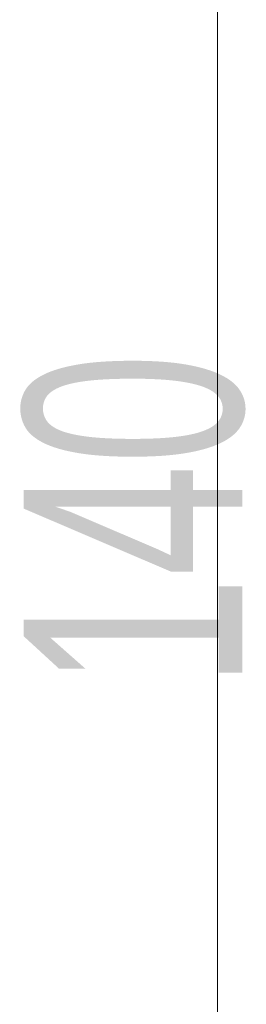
# Model space of a CAD drawing. Header units: millimetres. Extents: x -37728 to 44100, y 631619 to 691915.
# Tile 61 of 256: x -23989 to -23885, y 657113 to 657562. Entities that reach past the tile are written whole.
import ezdxf

# ---------------------------------------------------------------- set-up
doc = ezdxf.new("R2010")
doc.units = ezdxf.units.MM
doc.layers.add('_XREF', color=7, linetype='Continuous')
doc.layers.add('A-GLAZ', color=252, linetype='Continuous', lineweight=5)
doc.layers.add('A-GLAZ-IDEN', color=252, linetype='Continuous', lineweight=5)
doc.styles.add('Arial Narrow_1', font='ARIALN.TTF', dxfattribs={"width": 0.8, "height": 10})

# ---------------------------------------------------------------- blocks, each defined once
blk = doc.blocks.new('Windows_S9000-Double-Vent-Window-with-Sashbars - O3 Windows_S9000-Double-Vent-Window-with-Sashbars 2-9090604-__-00_00 Przyziemie PB')
at = {"layer": 'A-GLAZ', "color": 252}
blk.add_line((-69, 23.35), (69, 23.35), dxfattribs=at)
blk = doc.blocks.new('A$C4e31ac75')
at = {"layer": 'A-GLAZ', "rotation": 270}
blk.add_blockref('Windows_S9000-Double-Vent-Window-with-Sashbars - O3 Windows_S9000-Double-Vent-Window-with-Sashbars 2-9090604-__-00_00 Przyziemie PB', (1.15, 203.45), dxfattribs=at)
at = {"layer": 'A-GLAZ-IDEN', "insert": (15.636, 197.572), "char_height": 10, "width": 19.2405, "attachment_point": 1, "rotation": 90, "style": 'Arial Narrow_1'}
blk.add_mtext('140', dxfattribs=at)

msp = doc.modelspace()

# ---------------------------------------------------------------- block references
at = {"layer": '_XREF', "xscale": 10, "yscale": 10, "zscale": 10}
msp.add_blockref('A$C4e31ac75', (-24143.63, 655281.12), dxfattribs=at)

doc.saveas('drawing.dxf')
